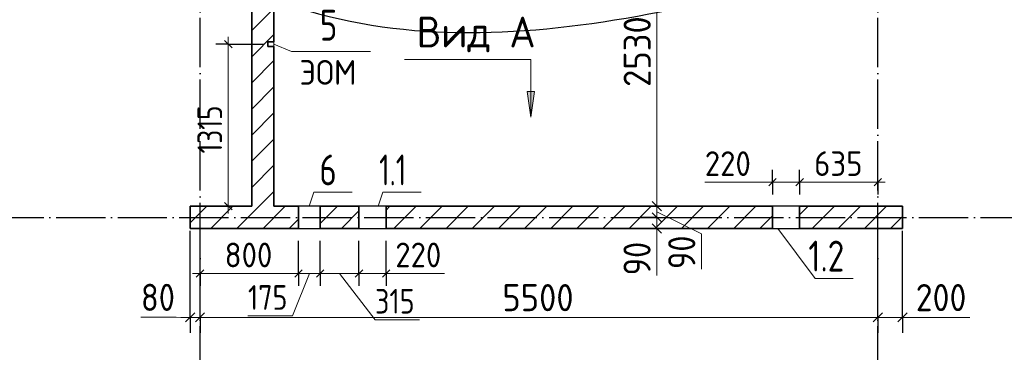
# Model space of a CAD drawing. Header units: millimetres. Extents: x -49773 to 2322955, y -3321 to 58485.
# Tile 190 of 256: x 805232 to 813221, y 40019 to 42717. Entities that reach past the tile are written whole.
import ezdxf

# ---------------------------------------------------------------- set-up
doc = ezdxf.new("R2010")
doc.units = ezdxf.units.MM
doc.linetypes.add('______11', pattern=[500, 400, -50, 0, -50])
doc.linetypes.add('______5', pattern=[1100, 800, -100, 100, -100])
for name, color, linetype, lineweight in [('Standard', 7, 'Continuous', 25), ('Макрос окна_ общее', 7, 'Continuous', 13), ('Ограждение_ 2D надпись', 7, 'Continuous', 13), ('Размерная линия_ общее', 7, 'Continuous', 13), ('Размерная линия_ общее_1', 7, 'Continuous', 13), ('Стена_ общее', 7, 'Continuous', 35), ('тонкая', 7, 'Continuous', 25)]:
    doc.layers.add(name, color=color, linetype=linetype, lineweight=lineweight)
doc.layers.add('Осевая линия_ общее', color=7, linetype='______5', lineweight=13, true_color=0xa0a0a0)
doc.styles.add('ISOCPEUR', font='txt')

msp = doc.modelspace()

# ---------------------------------------------------------------- hatches: boundary and pattern name
at = {"layer": 'Осевая линия_ общее', "linetype": 'Continuous', "lineweight": 13, "transparency": 33554687}
msp.add_hatch(color=7, dxfattribs=at).paths.add_polyline_path([(809410.1, 42135.1), (809380.1, 41925.1), (809350.1, 42135.1)], flags=16)

# ---------------------------------------------------------------- linework, layer by layer
at = {"layer": 'Макрос окна_ общее', "color": 7, "linetype": 'Continuous', "lineweight": -3, "transparency": 33554687}
for p, q in [((807669.9, 41203.6), (807494.9, 41203.6)), ((808204.9, 41203.6), (807984.9, 41203.6)), ((811559.9, 41203.6), (811339.9, 41203.6)), ((807494.9, 41023.6), (807669.9, 41023.6)), ((807984.9, 41023.6), (808204.9, 41023.6)), ((811339.9, 41023.6), (811559.9, 41023.6))]:
    msp.add_line(p, q, dxfattribs=at)
at = {"layer": 'Ограждение_ 2D надпись', "color": 7, "linetype": 'Continuous', "lineweight": 13, "transparency": 33554687}
msp.add_lwpolyline([(807294.9, 42518.6), (807437.5, 42459.5), (808077.5, 42459.5)], dxfattribs=at)
at = {"layer": 'Осевая линия_ общее', "color": 253, "linetype": '______11', "lineweight": -3, "true_color": 0xa0a0a0, "transparency": 33554687}
for p, q in [((806694.9, 6823.6), (806694.9, 56903.6)), ((812194.9, 6823.6), (812194.9, 56903.6)), ((795524.9, 41113.6), (816864.9, 41113.6))]:
    msp.add_line(p, q, dxfattribs=at)
at = {"layer": 'Осевая линия_ общее', "color": 7, "linetype": 'Continuous', "lineweight": 13, "transparency": 33554687}
for p, q in [((809380.1, 41925.1), (809350.1, 42135.1)), ((809350.1, 42135.1), (809410.1, 42135.1)), ((809380.1, 42135.1), (809380.1, 42150.1)), ((809410.1, 42135.1), (809380.1, 41925.1)), ((809380.1, 41925.1), (809380.1, 41925.1)), ((809380.1, 41925.1), (809380.1, 41925.1)), ((809380.1, 41925.1), (809380.1, 41925.1))]:
    msp.add_line(p, q, dxfattribs=at)
for points in [[(809380.1, 41925.1), (809380.1, 42395.1), (808353.1, 42395.1)], [(807579.9, 41203.6), (807618.5, 41317), (807928.5, 41317)], [(808139.9, 41203.6), (808178.5, 41317), (808488.5, 41317)], [(811383.5, 41023.6), (811685.5, 40617.9), (811995.5, 40617.9)]]:
    msp.add_lwpolyline(points, dxfattribs=at)
at = {"layer": 'Размерная линия_ общее', "color": 7, "linetype": 'Continuous', "lineweight": 13, "transparency": 33554687}
for p, q in [((810401.8, 43733.6), (810401.8, 41203.6)), ((810401.8, 41203.6), (810401.8, 41113.6)), ((810401.8, 41158.6), (810763.5, 40980.1)), ((810401.8, 41068.6), (810400.8, 40929.2)), ((810401.8, 41113.6), (810401.8, 41023.6)), ((810401.8, 41023.6), (810401.8, 40948.6)), ((810400.8, 40929.2), (810400.8, 40643.2)), ((810763.5, 40980.1), (810763.5, 40694.1)), ((806501.7, 40304.5), (806215.7, 40304.5)), ((806654.9, 40302.4), (806501.7, 40304.5)), ((806615, 40302.4), (806539.9, 40302.4)), ((806615, 40302.4), (806694.9, 40302.4)), ((806694.9, 40302.4), (812194.9, 40302.4)), ((812194.9, 40302.4), (812394.9, 40302.4)), ((812294.9, 40302.4), (812501.7, 40302.6)), ((812394.9, 40302.4), (812469.9, 40302.4)), ((812501.7, 40302.6), (812941.7, 40302.6))]:
    msp.add_line(p, q, dxfattribs=at)
at = {"layer": 'Размерная линия_ общее', "color": 7, "linetype": 'Continuous', "lineweight": 25, "transparency": 33554687}
for p, q in [((810364.3, 41241.1), (810439.3, 41166.1)), ((810364.3, 41151.1), (810439.3, 41076.1)), ((810364.3, 41061.1), (810439.3, 40986.1)), ((806577.5, 40264.9), (806652.5, 40339.9)), ((806657.4, 40264.9), (806732.4, 40339.9)), ((812157.4, 40264.9), (812232.4, 40339.9)), ((812357.4, 40264.9), (812432.4, 40339.9))]:
    msp.add_line(p, q, dxfattribs=at)
at = {"layer": 'Размерная линия_ общее', "color": 253, "linetype": 'Continuous', "lineweight": -3, "true_color": 0xa0a0a0, "transparency": 33554687}
for p, q in [((810401.8, 41203.6), (810276.8, 41203.6)), ((810401.8, 41203.6), (810526.8, 41203.6)), ((810401.8, 41113.6), (810276.8, 41113.6)), ((810401.8, 41113.6), (810526.8, 41113.6)), ((810401.8, 41113.6), (810401.8, 41113.6)), ((810401.8, 41023.6), (810276.8, 41023.6)), ((810401.8, 41023.6), (810526.8, 41023.6)), ((806615, 40302.4), (806615, 40427.4)), ((806694.9, 40302.4), (806694.9, 40427.4)), ((812194.9, 40302.4), (812194.9, 40427.4)), ((812394.9, 40302.4), (812394.9, 40427.4)), ((806615, 40302.4), (806615, 40177.4)), ((806694.9, 40302.4), (806694.9, 40177.4)), ((812194.9, 40302.4), (812194.9, 40177.4)), ((812394.9, 40302.4), (812394.9, 40177.4))]:
    msp.add_line(p, q, dxfattribs=at)
for points in [[(810401.8, 41203.6), (810709, 41203.6), (810709, 41203.6), (810832.8, 41203.6)], [(806615, 40302.4), (806615, 40321.2), (806615, 40321.2), (806615, 40321.3), (806615, 40321.3), (806615, 41003.6)], [(806694.9, 40302.4), (806694.9, 40321.1), (806694.9, 40321.1), (806694.9, 40321.3), (806694.9, 40321.3), (806694.9, 41003.6)], [(810401.8, 41023.6), (810721.5, 41023.6), (810721.5, 41023.6), (810824.4, 41023.6)], [(812194.9, 40302.4), (812194.9, 40319.7), (812194.9, 40319.7), (812194.9, 41003.6)], [(812394.9, 40302.4), (812394.9, 40319.7), (812394.9, 40319.7), (812394.9, 41003.6)]]:
    msp.add_lwpolyline(points, dxfattribs=at)
at = {"layer": 'Размерная линия_ общее_1', "color": 253, "linetype": 'Continuous', "lineweight": -3, "true_color": 0xa0a0a0, "transparency": 33554687}
for p, q in [((806924.6, 42518.6), (806824.6, 42518.6)), ((806924.6, 42518.6), (807024.6, 42518.6)), ((806924.6, 42518.6), (807215, 42518.6)), ((811339.9, 41399.5), (811339.9, 41499.5)), ((811559.9, 41399.5), (811559.9, 41499.5)), ((812194.9, 41399.5), (812194.9, 41499.5)), ((811339.9, 41399.5), (811339.9, 41299.5)), ((811339.9, 41399.5), (811339.9, 41303.6)), ((811559.9, 41399.5), (811559.9, 41299.5)), ((811559.9, 41399.5), (811559.9, 41303.6)), ((812194.9, 41399.5), (812194.9, 41299.5)), ((812194.9, 41399.5), (812194.9, 41399.5)), ((806924.6, 41203.6), (806824.6, 41203.6)), ((806924.6, 41203.6), (807024.6, 41203.6)), ((806924.6, 41203.6), (806979.5, 41203.6)), ((806694.9, 40658.4), (806694.9, 40758.4)), ((807494.9, 40658.4), (807494.9, 40758.4)), ((807669.9, 40658.4), (807669.9, 40758.4)), ((807984.9, 40658.4), (807984.9, 40758.4)), ((808204.9, 40658.4), (808204.9, 40758.4)), ((806694.9, 40658.4), (806694.9, 40558.4)), ((807494.9, 40658.4), (807494.9, 40558.4)), ((807669.9, 40658.4), (807669.9, 40558.4)), ((807984.9, 40658.4), (807984.9, 40558.4)), ((808204.9, 40658.4), (808204.9, 40558.4))]:
    msp.add_line(p, q, dxfattribs=at)
at = {"layer": 'Размерная линия_ общее_1', "color": 7, "linetype": 'Continuous', "lineweight": 25, "transparency": 33554687}
for p, q in [((806894.6, 42548.6), (806954.6, 42488.6)), ((811310, 41369.5), (811369.9, 41429.5)), ((811529.9, 41369.5), (811590, 41429.5)), ((812164.9, 41369.5), (812224.9, 41429.5)), ((806894.6, 41233.6), (806954.6, 41173.6)), ((806664.9, 40628.4), (806724.9, 40688.4)), ((807464.9, 40628.4), (807524.9, 40688.4)), ((807639.9, 40628.4), (807699.9, 40688.4)), ((807954.9, 40628.4), (808015, 40688.4)), ((808174.9, 40628.4), (808234.9, 40688.4))]:
    msp.add_line(p, q, dxfattribs=at)
at = {"layer": 'Размерная линия_ общее_1', "color": 7, "linetype": 'Continuous', "lineweight": 13, "transparency": 33554687}
for p, q in [((806924.6, 42518.6), (806924.6, 42578.6)), ((806924.6, 42518.6), (806924.6, 41203.6)), ((811190.7, 41399.3), (810790.7, 41399.3)), ((811449.9, 41399.5), (811190.7, 41399.3)), ((811339.9, 41399.5), (811279.9, 41399.5)), ((811339.9, 41399.5), (811559.9, 41399.5)), ((811559.9, 41399.5), (812194.9, 41399.5)), ((812194.9, 41399.5), (812254.9, 41399.5)), ((806924.6, 41203.6), (806924.6, 41143.6)), ((806694.9, 40658.4), (806634.9, 40658.4)), ((807582.4, 40658.4), (807444.1, 40313.6)), ((807494.9, 40658.4), (807669.9, 40658.4)), ((807669.9, 40658.4), (807984.9, 40658.4)), ((807827.4, 40658.4), (808115, 40283)), ((807984.9, 40658.4), (808204.9, 40658.4)), ((808094.9, 40658.4), (808279.1, 40658.6)), ((808204.9, 40658.4), (808264.9, 40658.4)), ((808279.1, 40658.6), (808679.1, 40658.6)), ((807444.1, 40313.6), (807084.1, 40313.6)), ((808115, 40283), (808475, 40283))]:
    msp.add_line(p, q, dxfattribs=at)
at = {"layer": 'Размерная линия_ общее_1', "color": 253, "linetype": 'Continuous', "lineweight": -3, "true_color": 0xa0a0a0, "transparency": 33554687}
for points in [[(806694.9, 40658.4), (806694.9, 40880.4), (806694.9, 40880.4), (806694.9, 40923.6)], [(807494.9, 40658.4), (807494.9, 40678.5), (807494.9, 40678.5), (807494.9, 40923.6)], [(807669.9, 40658.4), (807669.9, 40678.5), (807669.9, 40678.5), (807669.9, 40923.6)], [(807984.9, 40658.4), (807984.9, 40678.6), (807984.9, 40678.6), (807984.9, 40923.6)], [(808204.9, 40658.4), (808204.9, 40678.6), (808204.9, 40678.6), (808204.9, 40923.6)]]:
    msp.add_lwpolyline(points, dxfattribs=at)
at = {"layer": 'Размерная линия_ общее_1', "color": 7, "linetype": 'Continuous', "lineweight": 13, "transparency": 33554687}
msp.add_lwpolyline([(806694.9, 40658.4), (806816.9, 40658.4), (806816.9, 40658.4), (806925, 40658.4), (806925, 40658.4), (807494.9, 40658.4)], dxfattribs=at)
at = {"layer": 'Стена_ общее', "color": 7, "linetype": 'Continuous', "lineweight": 35, "transparency": 33554687}
for p, q in [((807115, 43733.6), (807115, 41203.6)), ((807294.9, 42538.6), (807294.9, 43733.6)), ((807294.9, 42538.6), (807244.9, 42538.6)), ((807244.9, 42538.6), (807244.9, 42498.6)), ((807244.9, 42498.6), (807294.9, 42498.6)), ((807294.9, 41203.6), (807294.9, 42498.6)), ((807115, 41203.6), (806615, 41203.6)), ((806615, 41203.6), (806615, 41023.6)), ((807494.9, 41203.6), (807294.9, 41203.6)), ((807494.9, 41203.6), (807494.9, 41023.6)), ((807669.9, 41023.6), (807669.9, 41203.6)), ((807984.9, 41203.6), (807669.9, 41203.6)), ((807984.9, 41203.6), (807984.9, 41023.6)), ((808204.9, 41023.6), (808204.9, 41203.6)), ((811339.9, 41203.6), (808204.9, 41203.6)), ((811339.9, 41203.6), (811339.9, 41023.6)), ((811559.9, 41023.6), (811559.9, 41203.6)), ((812394.9, 41203.6), (811559.9, 41203.6)), ((812394.9, 41023.6), (812394.9, 41203.6)), ((806615, 41023.6), (807494.9, 41023.6)), ((807669.9, 41023.6), (807984.9, 41023.6)), ((808204.9, 41023.6), (811339.9, 41023.6)), ((811559.9, 41023.6), (812394.9, 41023.6))]:
    msp.add_line(p, q, dxfattribs=at)
at = {"layer": 'Стена_ общее', "color": 253, "linetype": '______5', "lineweight": 18, "true_color": 0xababab, "transparency": 33554687}
for p, q in [((807115, 42628.8), (807294.9, 42808.8)), ((807115, 42204.5), (807294.9, 42384.5)), ((807115, 41780.3), (807294.9, 41960.3)), ((807115, 41356), (807294.9, 41536)), ((806782.5, 41023.6), (806962.6, 41203.6)), ((807206.8, 41023.6), (807386.8, 41203.6)), ((812298, 41023.6), (812394.9, 41120.6))]:
    msp.add_line(p, q, dxfattribs=at)
at = {"layer": 'Стена_ общее', "color": 253, "linetype": '______11', "lineweight": 18, "true_color": 0xababab, "transparency": 33554687}
for p, q in [((807115, 42416.7), (807294.9, 42596.7)), ((807115, 41992.4), (807294.9, 42172.4)), ((807115, 41568.1), (807294.9, 41748.1)), ((807174.7, 41203.6), (807294.9, 41323.9)), ((806615, 41068.1), (806750.4, 41203.6)), ((806994.7, 41023.6), (807174.7, 41203.6)), ((807843.2, 41023.6), (807984.9, 41165.3)), ((807418.9, 41023.6), (807494.9, 41099.6)), ((811237.3, 41023.6), (811339.9, 41126.2))]:
    msp.add_line(p, q, dxfattribs=at)
at = {"layer": 'Стена_ общее', "color": 7, "linetype": 'Continuous', "lineweight": 13, "transparency": 33554687}
msp.add_line((807294.9, 42498.6), (807294.9, 42538.6), dxfattribs=at)
at = {"layer": 'Стена_ общее', "color": 253, "linetype": '______5', "lineweight": 18, "true_color": 0xababab, "transparency": 33554687}
for points in [[(807669.9, 41062.5), (807811.1, 41203.6), (807811.1, 41203.6), (807811.1, 41203.6), (807811.1, 41203.6)], [(808204.9, 41173.2), (808235.4, 41203.6), (808235.4, 41203.6), (808235.4, 41203.6), (808235.4, 41203.6)], [(808479.6, 41023.6), (808659.6, 41203.6), (808659.6, 41203.6), (808659.6, 41203.6), (808659.6, 41203.6)], [(808903.9, 41023.6), (809083.9, 41203.6), (809083.9, 41203.6), (809083.9, 41203.6), (809083.9, 41203.6)], [(809328.1, 41023.6), (809508.1, 41203.6), (809508.1, 41203.6), (809508.1, 41203.6), (809508.1, 41203.6)], [(809752.4, 41023.6), (809932.4, 41203.6), (809932.4, 41203.6), (809932.4, 41203.6), (809932.4, 41203.6)], [(810176.7, 41023.6), (810356.7, 41203.6), (810356.7, 41203.6), (810356.7, 41203.6), (810356.7, 41203.6)], [(810600.9, 41023.6), (810780.9, 41203.6), (810780.9, 41203.6), (810780.9, 41203.6), (810780.9, 41203.6)], [(811025.2, 41023.6), (811205.2, 41203.6), (811205.2, 41203.6), (811205.2, 41203.6), (811205.2, 41203.6)], [(811559.9, 41134.1), (811629.5, 41203.6), (811629.5, 41203.6)], [(811873.7, 41023.6), (812053.7, 41203.6), (812053.7, 41203.6)]]:
    msp.add_lwpolyline(points, dxfattribs=at)
at = {"layer": 'Стена_ общее', "color": 253, "linetype": '______11', "lineweight": 18, "true_color": 0xababab, "transparency": 33554687}
for points in [[(808267.5, 41023.6), (808447.5, 41203.6), (808447.5, 41203.6), (808447.5, 41203.6), (808447.5, 41203.6)], [(808691.7, 41023.6), (808871.7, 41203.6), (808871.7, 41203.6), (808871.7, 41203.6), (808871.7, 41203.6)], [(809116, 41023.6), (809296, 41203.6), (809296, 41203.6), (809296, 41203.6), (809296, 41203.6)], [(809540.3, 41023.6), (809720.3, 41203.6), (809720.3, 41203.6), (809720.3, 41203.6), (809720.3, 41203.6)], [(809964.5, 41023.6), (810144.5, 41203.6), (810144.5, 41203.6), (810144.5, 41203.6), (810144.5, 41203.6)], [(810388.8, 41023.6), (810568.8, 41203.6), (810568.8, 41203.6), (810568.8, 41203.6), (810568.8, 41203.6)], [(810813.1, 41023.6), (810993.1, 41203.6), (810993.1, 41203.6), (810993.1, 41203.6), (810993.1, 41203.6)], [(811661.6, 41023.6), (811841.6, 41203.6), (811841.6, 41203.6)], [(812085.8, 41023.6), (812265.9, 41203.6), (812265.9, 41203.6)]]:
    msp.add_lwpolyline(points, dxfattribs=at)
at = {"layer": 'тонкая'}
msp.add_spline([(812401, 43275.4), (806666.8, 43188.4), (805418.8, 44711.9), (806855.4, 47174), (808420.2, 47576.3), (812215.2, 47280.5), (812401, 43275.4)], degree=3, dxfattribs=at)

# ---------------------------------------------------------------- texts
at = {"layer": 'Standard', "color": 7, "linetype": 'Continuous', "lineweight": 25, "transparency": 33554687, "char_height": 250, "attachment_point": 7, "style": 'ISOCPEUR'}
for s, insert, width in [('\\W0.78;5', (807667.4, 42547.1), 272.013), ('\\W0.95;Вид А', (808452.4, 42452), 1043.17), ('\\W0.78;6', (807663.3, 41373.4), 272.004), ('\\W0.68;1.1', (808148.3, 41373.4), 410.403), ('\\W0.79;1.2', (811630.3, 40674.3), 473.391)]:
    msp.add_mtext(s, dxfattribs=dict(at, insert=insert, width=width))
at = {"layer": 'Ограждение_ 2D надпись', "color": 7, "linetype": 'Continuous', "lineweight": 18, "transparency": 33554687, "insert": (807502.5, 42189.5), "char_height": 200, "width": 592.368, "attachment_point": 7, "style": 'ISOCPEUR'}
msp.add_mtext('\\W0.93;ЭОМ', dxfattribs=at)
at = {"layer": 'Размерная линия_ общее', "color": 7, "linetype": 'Continuous', "lineweight": 25, "transparency": 33554687, "char_height": 220, "attachment_point": 7, "rotation": 90, "style": 'ISOCPEUR'}
for s, insert, width in [('\\W0.93;2530', (810351.8, 42171.6), 718.094), ('\\W0.87;90', (810350.8, 40643.2), 403.924), ('\\W0.87;90', (810713.5, 40694.1), 403.932)]:
    msp.add_mtext(s, dxfattribs=dict(at, insert=insert, width=width))
at = {"layer": 'Размерная линия_ общее', "color": 7, "linetype": 'Continuous', "lineweight": 25, "transparency": 33554687, "char_height": 220, "attachment_point": 7, "style": 'ISOCPEUR'}
for s, insert, width in [('\\W0.87;80', (806215.7, 40354.5), 403.924), ('\\W0.93;5500', (809147.9, 40352.4), 718.094), ('\\W0.91;200', (812501.7, 40352.6), 561.996)]:
    msp.add_mtext(s, dxfattribs=dict(at, insert=insert, width=width))
at = {"layer": 'Размерная линия_ общее_1', "color": 7, "linetype": 'Continuous', "lineweight": 18, "transparency": 33554687, "insert": (806874.6, 41631.1), "char_height": 200, "width": 559.735, "attachment_point": 7, "rotation": 90, "style": 'ISOCPEUR'}
msp.add_mtext('\\W0.80;1315', dxfattribs=at)
at = {"layer": 'Размерная линия_ общее_1', "color": 7, "linetype": 'Continuous', "lineweight": 18, "transparency": 33554687, "char_height": 200, "attachment_point": 7, "style": 'ISOCPEUR'}
for s, insert, width in [('\\W0.91;220', (810790.7, 41449.3), 510.897), ('\\W0.91;635', (811677.4, 41449.5), 510.905), ('\\W0.91;800', (806894.9, 40708.4), 510.897), ('\\W0.91;220', (808279.1, 40708.6), 510.897), ('\\W0.83;175', (807084.1, 40363.6), 462.34), ('\\W0.83;315', (808115, 40333), 462.34)]:
    msp.add_mtext(s, dxfattribs=dict(at, insert=insert, width=width))

doc.saveas('drawing.dxf')
